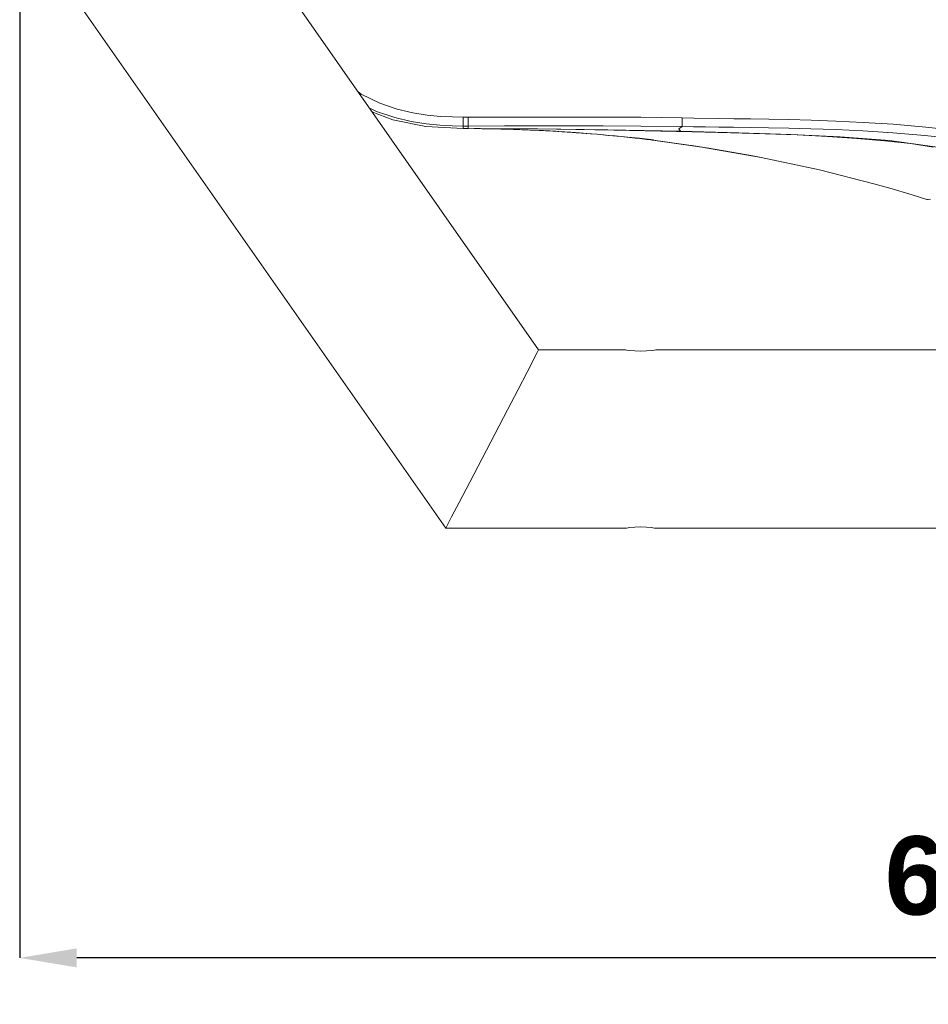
# Model space of a CAD drawing. Header units: millimetres. Extents: x 3925 to 5043, y -86 to 778.
# Tile 54 of 158: x 4325 to 4389, y 382 to 451. Entities that reach past the tile are written whole.
import ezdxf

# ---------------------------------------------------------------- set-up
doc = ezdxf.new("R2010")
doc.units = ezdxf.units.MM
doc.header["$LTSCALE"] = 46.255
doc.header["$PDMODE"] = 3
doc.header["$PDSIZE"] = 1
doc.layers.get('Defpoints').update_dxf_attribs({"linetype": 'CONTINUOUS'})
for name, color, linetype in [('140-154101-01_RIGGDXF_DIMENSION', 7, 'CONTINUOUS'), ('140-154101-0DXF_CONTINUOUS_LINE', 7, 'CONTINUOUS'), ('H30K-FRONT-CDXF_CONTINUOUS_LINE', 7, 'CONTINUOUS'), ('H30K-TOP-COVDXF_CONTINUOUS_LINE', 7, 'CONTINUOUS')]:
    doc.layers.add(name, color=color, linetype=linetype)
doc.styles.add('SLDTEXTSTYLE0', font='arialbd.ttf', dxfattribs={"height": 5.5})
doc.dimstyles.new('SLDDIMSTYLE2', dxfattribs={"dimtxt": 5.650301, "dimasz": 4.572, "dimexe": 0, "dimexo": 0.0625, "dimgap": 1.412575, "dimtad": 0, "dimtih": 1, "dimtoh": 1, "dimlfac": 3.5, "dimrnd": 1e-09, "dimzin": 4, "dimdsep": 46, "dimtxsty": 'SLDTEXTSTYLE0', "dimsah": 1, "dimcen": 0.09, "dimadec": 0, "dimazin": 1, "dimtol": 1, "dimtp": 0.5, "dimtm": 0.5, "dimtfac": 1, "dimtdec": 1, "dimtofl": 0, "dimtmove": 0, "dimatfit": 3, "dimfxl": 1, "dimfrac": 2, "dimtolj": 1, "dimarcsym": 0})

# ---------------------------------------------------------------- blocks, each defined once
blk = doc.blocks.new('*D71')
at = {"layer": '140-154101-01_RIGGDXF_DIMENSION', "color": 0, "linetype": 'Continuous', "lineweight": -2}
for p, q in [((4325.461, 463.556), (4325.461, 385.127)), ((4496.711, 463.556), (4496.711, 385.127)), ((4492.711, 385.127), (4329.461, 385.127))]:
    blk.add_line(p, q, dxfattribs=at)
at = {"layer": '140-154101-01_RIGGDXF_DIMENSION', "color": 0, "linetype": 'Continuous'}
for points in [[(4329.461, 385.794), (4329.461, 384.461), (4325.461, 385.127)], [(4492.711, 385.794), (4492.711, 384.461), (4496.711, 385.127)]]:
    blk.add_solid(points, dxfattribs=at)
at = {"layer": 'Defpoints', "color": 0, "linetype": 'Continuous'}
for p in [(4325.461, 463.618), (4496.711, 463.618), (4325.461, 385.127)]:
    blk.add_point(p, dxfattribs=at)
at = {"layer": '140-154101-01_RIGGDXF_DIMENSION', "color": 0, "linetype": 'Continuous', "insert": (4411.086, 390.076), "char_height": 5.5, "attachment_point": 5, "style": 'SLDTEXTSTYLE0'}
blk.add_mtext('\\A1;685.00 [26.97]', dxfattribs=at)

msp = doc.modelspace()

# ---------------------------------------------------------------- linework, layer by layer
at = {"layer": '140-154101-0DXF_CONTINUOUS_LINE', "color": 7, "linetype": 'Continuous', "lineweight": 0}
for p, q in [((4338.5334, 461.0214), (4361.8395, 427.7368)), ((4355.3324, 415.2368), (4328.294, 453.8517)), ((4367.9235, 427.7368), (4361.8395, 427.7368)), ((4368.0038, 427.7236), (4367.9235, 427.7368)), ((4447.9235, 427.7368), (4370.0485, 427.7368)), ((4355.3324, 415.2368), (4367.9235, 415.2368)), ((4370.0485, 415.2368), (4447.9235, 415.2368))]:
    msp.add_line(p, q, dxfattribs=at)
for points in [[(4361.8395, 427.7368), (4361.7458, 427.5565), (4361.0264, 426.1746)], [(4368.986, 427.6458), (4368.5814, 427.6591), (4368.2349, 427.6914), (4368.0038, 427.7236)], [(4370.0485, 427.7367), (4369.9685, 427.7237), (4369.7384, 427.6916), (4369.3927, 427.6592), (4368.986, 427.6458)], [(4361.0264, 426.1746), (4360.3982, 424.9684), (4359.6483, 423.5272), (4358.7898, 421.8781), (4357.8747, 420.1207), (4357.0147, 418.4684), (4356.2717, 417.041), (4355.7414, 416.0229), (4355.433, 415.4298), (4355.3324, 415.2368)], [(4367.9235, 415.2368), (4368.0028, 415.2498), (4368.2326, 415.2819), (4368.5789, 415.3143), (4368.986, 415.3278)], [(4370.0485, 415.2368), (4369.9668, 415.2501), (4369.739, 415.2819), (4369.397, 415.314), (4368.986, 415.3278)]]:
    msp.add_lwpolyline(points, dxfattribs=at)
at = {"layer": 'H30K-FRONT-CDXF_CONTINUOUS_LINE', "color": 7, "linetype": 'Continuous', "lineweight": 0}
for p, q in [((4357.3183, 443.2405), (4357.4902, 443.2392)), ((4358.7207, 443.2217), (4358.8953, 443.2181)), ((4358.8674, 443.2187), (4359.0534, 443.2145)), ((4359.0218, 443.2153), (4359.2197, 443.2106)), ((4359.1836, 443.2114), (4359.392, 443.2062)), ((4359.3527, 443.2072), (4359.592, 443.2007)), ((4359.5282, 443.2025), (4359.7533, 443.1961)), ((4359.7095, 443.1974), (4359.9412, 443.1904)), ((4359.8956, 443.1918), (4360.1334, 443.1842)), ((4360.0855, 443.1857), (4360.3292, 443.1775)), ((4360.2785, 443.1793), (4360.5281, 443.1704)), ((4360.4736, 443.1724), (4360.7298, 443.1628)), ((4360.6703, 443.165), (4360.9337, 443.1547)), ((4360.8676, 443.1574), (4361.0892, 443.1483)), ((4361.3031, 443.1392), (4361.0651, 443.1493)), ((4361.4041, 443.1347), (4361.162, 443.1452)), ((4361.2585, 443.1411), (4361.1687, 443.1451)), ((4361.2621, 443.1409), (4361.604, 443.1255)), ((4361.7256, 443.1198), (4361.4591, 443.1322)), ((4361.7256, 443.1198), (4361.9755, 443.1076)), ((4362.0731, 443.1027), (4361.8859, 443.112)), ((4361.9755, 443.1076), (4362.1884, 443.0968)), ((4362.185, 443.097), (4362.4027, 443.0855)), ((4362.4524, 443.0828), (4362.3118, 443.0903)), ((4362.8333, 443.0615), (4363.0486, 443.0489)), ((4363.687, 443.0091), (4363.8947, 442.9954)), ((4363.8947, 442.9954), (4364.0979, 442.9816)), ((4364.0979, 442.9816), (4364.2065, 442.9741)), ((4365.9156, 442.8408), (4366.7349, 442.7672)), ((4368.6037, 442.598), (4368.6012, 442.5762)), ((4368.6012, 442.5762), (4368.7174, 442.5632)), ((4368.6014, 442.5915), (4368.7676, 442.574)), ((4368.6961, 442.5815), (4368.8644, 442.5637)), ((4368.7174, 442.5632), (4368.9278, 442.5394)), ((4368.7896, 442.5717), (4368.912, 442.5585)), ((4368.8805, 442.5619), (4369.005, 442.5484)), ((4368.9278, 442.5394), (4369.1072, 442.5187)), ((4368.9686, 442.5524), (4369.0949, 442.5386)), ((4369.0551, 442.543), (4369.1811, 442.529)), ((4369.1072, 442.5187), (4369.2686, 442.4998)), ((4369.1395, 442.5336), (4369.2632, 442.5198)), ((4369.2215, 442.5245), (4369.3408, 442.5109)), ((4369.2686, 442.4998), (4369.418, 442.482)), ((4369.3004, 442.5155), (4369.4136, 442.5025)), ((4369.3758, 442.5069), (4369.4813, 442.4946)), ((4369.418, 442.482), (4369.4866, 442.4738)), ((4369.4469, 442.4987), (4369.5437, 442.4873)), ((4369.4866, 442.4738), (4369.8869, 442.4252)), ((4369.5134, 442.4909), (4369.6007, 442.4805)), ((4369.535, 442.4879), (4369.8559, 442.448)), ((4369.575, 442.4835), (4369.6759, 442.4713)), ((4369.6317, 442.4767), (4369.7193, 442.4659)), ((4369.684, 442.4703), (4369.7572, 442.4611)), ((4369.7319, 442.4643), (4369.7898, 442.4569)), ((4369.7751, 442.4588), (4369.8293, 442.4517)), ((4369.8135, 442.4538), (4369.8495, 442.4489)), ((4369.8534, 442.4291), (4372.8919, 442.0121)), ((4373.7628, 441.8765), (4369.8534, 442.4291)), ((4369.8805, 442.4443), (4369.8837, 442.4438)), ((4369.8837, 442.4438), (4369.8861, 442.4433)), ((4369.8869, 442.4252), (4369.8916, 442.4247)), ((4369.8915, 442.4238), (4373.1471, 441.9732)), ((4369.8916, 442.4359), (4369.8917, 442.442)), ((4369.8916, 442.4317), (4369.8916, 442.4359)), ((4372.8919, 442.0121), (4376.8505, 441.3371)), ((4373.1471, 441.9732), (4377.444, 441.2229)), ((4376.8505, 441.3371), (4373.7628, 441.8765)), ((4377.444, 441.2229), (4376.8505, 441.3371)), ((4388.0286, 438.5999), (4386.4531, 439.0623)), ((4389.059, 438.2834), (4388.0286, 438.5999)), ((4389.059, 438.2834), (4389.3124, 438.285))]:
    msp.add_line(p, q, dxfattribs=at)
for points in [[(4372.6036, 443.0219), (4367.1112, 443.1394), (4361.7627, 443.2158), (4356.9109, 443.2415)], [(4357.4902, 443.2392), (4357.6729, 443.2375), (4357.7695, 443.2365), (4357.8703, 443.2353), (4357.9758, 443.234), (4358.0866, 443.2325), (4358.2022, 443.2308), (4358.3228, 443.2289), (4358.4489, 443.2268), (4358.5813, 443.2244), (4358.7207, 443.2217)], [(4362.4027, 443.0855), (4362.6178, 443.0737), (4362.8333, 443.0615)], [(4368.6014, 442.5915), (4368.0869, 442.6441), (4367.6229, 442.6898), (4367.1983, 442.7302), (4366.7957, 442.7673), (4366.3786, 442.8043), (4365.941, 442.8417), (4365.4779, 442.8795), (4364.9798, 442.9183), (4364.4375, 442.9582), (4363.8417, 442.9992), (4363.1831, 443.0409), (4362.4524, 443.0828)], [(4363.0486, 443.0489), (4363.2632, 443.0359), (4363.4762, 443.0226), (4363.687, 443.0091)], [(4364.242, 442.9716), (4364.5189, 442.9521), (4365.1794, 442.9017), (4365.9156, 442.8408)], [(4364.3155, 442.9664), (4364.4844, 442.9544), (4364.5872, 442.9469)], [(4389.5337, 441.9407), (4387.9051, 442.1876), (4386.0854, 442.3919), (4384.1389, 442.5562), (4382.0967, 442.6872), (4379.9665, 442.7917), (4377.7203, 442.8766), (4375.2913, 442.9512), (4372.6036, 443.0219)], [(4366.7349, 442.7672), (4367.636, 442.679), (4368.6012, 442.5762)], [(4369.7786, 442.4576), (4369.7818, 442.4472), (4369.789, 442.4395), (4369.7986, 442.4358)], [(4369.8917, 442.442), (4369.8865, 442.4433), (4369.871, 442.4458), (4369.846, 442.4494)], [(4369.8651, 442.4467), (4369.8712, 442.4458), (4369.8764, 442.445)], [(4369.8916, 442.4247), (4369.8916, 442.4254), (4369.8916, 442.4263), (4369.8916, 442.4274), (4369.8916, 442.4286), (4369.8916, 442.43), (4369.8916, 442.4317)], [(4386.4531, 439.0623), (4385.3391, 439.3737), (4381.5312, 440.3429), (4377.444, 441.2229)]]:
    msp.add_lwpolyline(points, dxfattribs=at)
for centre, radius, start, end in [((4369.8947, 442.4495), 0.025, 187, 262.97694), ((4389.1602, 438.6073), 0.3393, 252.637549, 270.048248)]:
    msp.add_arc(centre, radius, start, end, dxfattribs=at)
at = {"layer": 'H30K-TOP-COVDXF_CONTINUOUS_LINE', "color": 7, "linetype": 'Continuous', "lineweight": 0}
for p, q in [((4350.1599, 444.417), (4351.6226, 443.86)), ((4351.6226, 443.86), (4353.9309, 443.3982)), ((4356.5587, 444.0418), (4356.9109, 444.0419)), ((4356.5587, 444.0418), (4356.5588, 443.2433)), ((4356.9109, 444.0419), (4356.9112, 443.4215)), ((4371.9121, 443.99), (4372.7172, 443.9777)), ((4353.9309, 443.3982), (4356.5583, 443.2433)), ((4356.5583, 443.2433), (4356.9109, 443.2433)), ((4356.5587, 443.4214), (4356.9112, 443.4215)), ((4356.9112, 443.4215), (4356.9109, 443.2433))]:
    msp.add_line(p, q, dxfattribs=at)
for points in [[(4349.1796, 445.817), (4349.4018, 445.6565), (4350.7102, 445.0143), (4351.917, 444.6067), (4353.0237, 444.3486), (4354.0366, 444.1897), (4354.9584, 444.0987), (4355.7959, 444.0542), (4356.5587, 444.0418)], [(4349.9697, 444.6887), (4350.4785, 444.4389), (4351.7504, 444.0091), (4352.9074, 443.7392), (4353.9597, 443.5741), (4354.9127, 443.48), (4355.7754, 443.4342), (4356.5587, 443.4214)], [(4356.9109, 444.0419), (4359.4409, 444.0453), (4361.7275, 444.0498), (4363.9626, 444.0519), (4366.3671, 444.0476), (4369.0134, 444.0301), (4371.9121, 443.99)], [(4371.908, 443.99), (4371.9003, 443.7171), (4371.8969, 443.499), (4371.8969, 443.3795)], [(4372.7172, 443.9777), (4374.4802, 443.9516), (4375.5214, 443.9358), (4376.6888, 443.9172), (4377.9765, 443.8947), (4379.3869, 443.8661), (4380.9437, 443.8264), (4382.6765, 443.7676), (4384.6, 443.6777), (4386.7062, 443.5427), (4388.9766, 443.3504), (4391.4015, 443.093), (4394.0203, 442.7644), (4396.9055, 442.3644), (4399.9915, 441.931), (4403.0189, 441.547), (4405.776, 441.2717), (4408.2403, 441.1101), (4410.4534, 441.0471)], [(4356.9109, 443.2433), (4361.7454, 443.2174), (4366.7039, 443.152), (4371.7862, 443.0529)], [(4356.9112, 443.4215), (4359.4421, 443.4247), (4361.7285, 443.4291), (4363.9625, 443.4314), (4366.3647, 443.4279), (4369.0074, 443.4129), (4371.8969, 443.3798)], [(4371.8964, 443.3795), (4371.6732, 443.2226), (4371.7862, 443.0529)], [(4371.7862, 443.0529), (4375.8731, 442.9517), (4379.5312, 442.8292), (4382.9823, 442.6656), (4386.4385, 442.3953), (4389.617, 441.9674), (4392.5871, 441.2729), (4395.2534, 440.2153)], [(4371.8964, 443.3795), (4372.7082, 443.3699), (4373.5437, 443.3604), (4374.4715, 443.3495), (4375.5126, 443.3365), (4376.6795, 443.3203), (4377.9663, 443.2994), (4379.3746, 443.2712), (4380.9277, 443.2308), (4382.6545, 443.1699), (4384.5692, 443.0771), (4386.664, 442.9395), (4388.9217, 442.746), (4391.3345, 442.4896), (4393.9444, 442.1659), (4396.8268, 441.7768), (4399.9193, 441.3638), (4402.962, 441.0082), (4405.7382, 440.7605), (4408.2217, 440.6171), (4410.4532, 440.5593)]]:
    msp.add_lwpolyline(points, dxfattribs=at)

# ---------------------------------------------------------------- dimensions: what is measured, and where the dimension line sits
at = {"layer": '140-154101-01_RIGGDXF_DIMENSION', "color": 2, "linetype": 'Continuous'}
dim = msp.add_linear_dim(base=(4325.461, 385.1274), p1=(4496.711, 463.6183), p2=(4325.461, 463.6183), dimstyle='SLDDIMSTYLE2', override={"dimtxt": 5, "dimasz": 4, "dimtad": 1, "dimtih": 0, "dimtoh": 0, "dimlfac": 4, "dimtol": 0, "dimtp": 0.01, "dimtm": 0.01, "dimtdec": 2, "dimtofl": 1, "dimtzin": 0}, dxfattribs=at)
dim.commit()
dim.dimension.update_dxf_attribs({"geometry": '*D71', "text_midpoint": (4411.086, 385.1274), "dimtype": 160})

doc.saveas('drawing.dxf')
